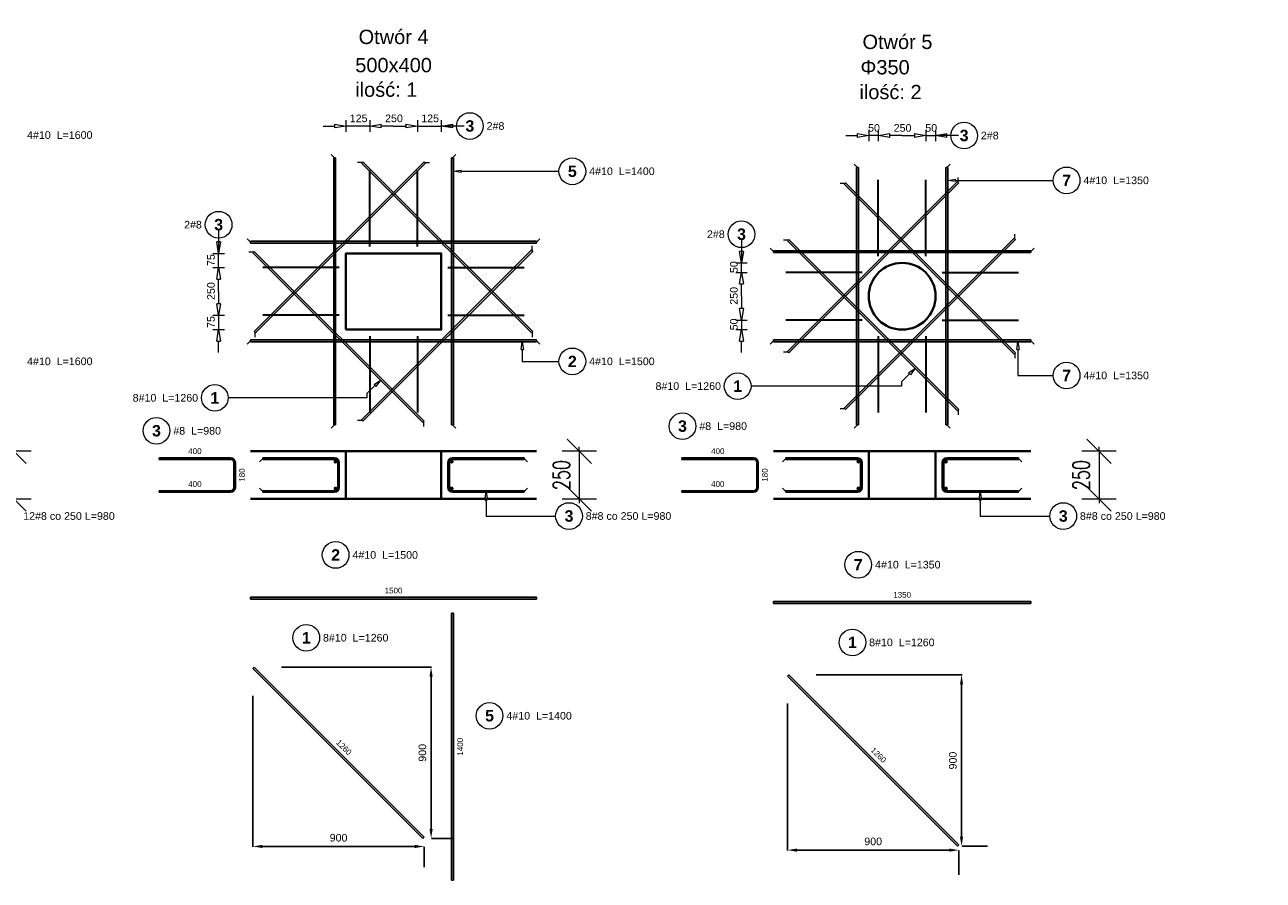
# Model space of a CAD drawing. Extents: x -1474 to 242612, y -5719 to 75879.
# Tile 7 of 9: x 122728 to 129223, y -785 to 3700. Entities that reach past the tile are written whole.
import ezdxf
from ezdxf.enums import TextEntityAlignment as Align

# ---------------------------------------------------------------- set-up
doc = ezdxf.new("R2010")
doc.units = 0
doc.header["$LTSCALE"] = 10
doc.header["$MEASUREMENT"] = 0
doc.layers.add('P-Wymiar', color=254, linetype='Continuous', lineweight=9)
doc.layers.add('RCAD_deskowanie', color=3, linetype='Continuous', lineweight=40)
for name, color, linetype in [('RCAD_kształt pręta', 7, 'Continuous'), ('RCAD_opis kształtu pręta', 7, 'Continuous'), ('RCAD_opis rozkładu', 7, 'Continuous'), ('RCAD_pręt wyrzucony', 130, 'Continuous'), ('RCAD_pręty punktowe', 7, 'Continuous'), ('RCAD_rozkład pręta', 7, 'Continuous'), ('RCAD_symbole graficzne', 7, 'Continuous')]:
    doc.layers.add(name, color=color, linetype=linetype)
doc.styles.add('ROMANS', font='romans.shx', dxfattribs={"width": 0.7})
doc.styles.add('style1', font='arial.ttf')
doc.styles.add('style3', font='arialbd.ttf')
doc.dimstyles.new('A50', dxfattribs={"dimscale": 50, "dimtxt": 1.75, "dimasz": 0.1, "dimexe": 0, "dimexo": 0, "dimgap": 1, "dimtad": 1, "dimdec": 4, "dimrnd": 0.1, "dimdsep": 46, "dimtxsty": 'ROMANS', "dimblk": '[[[[[[[[', "dimcen": 2, "dimdle": 2, "dimse1": 1, "dimse2": 1, "dimclrd": 256, "dimclrt": 1, "dimadec": 0, "dimazin": 0, "dimtfac": 1, "dimtdec": 4, "dimtix": 1, "dimtmove": 2, "dimatfit": 3, "dimldrblk": '[[[[[[[[', "dimfxl": 1, "dimtvp": 0.6, "dimtolj": 1, "dimlwd": -1, "dimarcsym": 0})
doc.dimstyles.new('RBCT DIM 20', dxfattribs={"dimtxt": 40, "dimasz": 50, "dimexe": 2.5, "dimexo": 150, "dimgap": 25, "dimtad": 1, "dimdec": 0, "dimzin": 1, "dimtxsty": 'style1', "dimcen": 50, "dimclrd": 8, "dimclre": 8, "dimclrt": 2, "dimadec": 0, "dimazin": 0, "dimtfac": 1, "dimtdec": 0, "dimtmove": 0, "dimatfit": 3, "dimfxl": 1, "dimarcsym": 0})

# ---------------------------------------------------------------- blocks, each defined once
blk = doc.blocks.new('*D383')
at = {"layer": 'Defpoints', "color": 0, "transparency": 16777216}
for p in [(123924.7, 331.7), (124822.7, -566.3), (124822.7, -608.4)]:
    blk.add_point(p, dxfattribs=at)
at = {"layer": 'P-Wymiar', "color": 8, "lineweight": -2, "transparency": 16777216}
for p, q in [((123924.7, 181.7), (123924.7, -610.9)), ((123974.7, -608.4), (124772.7, -608.4)), ((124822.7, -716.3), (124822.7, -610.9))]:
    blk.add_line(p, q, dxfattribs=at)
at = {"layer": 'P-Wymiar', "color": 8, "transparency": 16777216}
for points in [[(123974.7, -600), (123974.7, -616.7), (123924.7, -608.4)], [(124772.7, -600), (124772.7, -616.7), (124822.7, -608.4)]]:
    blk.add_solid(points, dxfattribs=at)
at = {"layer": 'P-Wymiar', "color": 2, "transparency": 16777216, "insert": (124373.7, -562.9), "char_height": 40, "attachment_point": 5, "style": 'style1'}
blk.add_mtext('900', dxfattribs=at)
blk = doc.blocks.new('*D384')
at = {"layer": 'Defpoints', "color": 0, "transparency": 16777216}
for p in [(123924.7, 331.7), (124822.7, -566.3), (124859, -566.3)]:
    blk.add_point(p, dxfattribs=at)
at = {"layer": 'P-Wymiar', "color": 8, "lineweight": -2, "transparency": 16777216}
for p, q in [((124074.7, 331.7), (124861.5, 331.7)), ((124859, 281.7), (124859, -516.3)), ((124972.7, -566.3), (124861.5, -566.3))]:
    blk.add_line(p, q, dxfattribs=at)
at = {"layer": 'P-Wymiar', "color": 8, "transparency": 16777216}
for points in [[(124850.6, 281.7), (124867.3, 281.7), (124859, 331.7)], [(124850.6, -516.3), (124867.3, -516.3), (124859, -566.3)]]:
    blk.add_solid(points, dxfattribs=at)
at = {"layer": 'P-Wymiar', "color": 2, "transparency": 16777216, "insert": (124813.5, -117.3), "char_height": 40, "attachment_point": 5, "rotation": 90, "style": 'style1'}
blk.add_mtext('900', dxfattribs=at)
blk = doc.blocks.new('*D385')
at = {"layer": 'Defpoints', "color": 0, "transparency": 16777216}
for p in [(126728.3, 290.9), (127626.3, -607.1), (127626.3, -627.7)]:
    blk.add_point(p, dxfattribs=at)
at = {"layer": 'P-Wymiar', "color": 8, "lineweight": -2, "transparency": 16777216}
for p, q in [((126728.3, 140.9), (126728.3, -630.2)), ((126778.3, -627.7), (127576.3, -627.7)), ((127626.3, -757.1), (127626.3, -630.2))]:
    blk.add_line(p, q, dxfattribs=at)
at = {"layer": 'P-Wymiar', "color": 8, "transparency": 16777216}
for points in [[(126778.3, -619.4), (126778.3, -636), (126728.3, -627.7)], [(127576.3, -619.4), (127576.3, -636), (127626.3, -627.7)]]:
    blk.add_solid(points, dxfattribs=at)
at = {"layer": 'P-Wymiar', "color": 2, "transparency": 16777216, "insert": (127177.3, -582.3), "char_height": 40, "attachment_point": 5, "style": 'style1'}
blk.add_mtext('900', dxfattribs=at)
blk = doc.blocks.new('*D386')
at = {"layer": 'Defpoints', "color": 0, "transparency": 16777216}
for p in [(126728.3, 290.9), (127626.3, -607.1), (127640.8, -607.1)]:
    blk.add_point(p, dxfattribs=at)
at = {"layer": 'P-Wymiar', "color": 8, "lineweight": -2, "transparency": 16777216}
for p, q in [((126878.3, 290.9), (127643.3, 290.9)), ((127640.8, 240.9), (127640.8, -557.1)), ((127776.3, -607.1), (127643.3, -607.1))]:
    blk.add_line(p, q, dxfattribs=at)
at = {"layer": 'P-Wymiar', "color": 8, "transparency": 16777216}
for points in [[(127632.5, 240.9), (127649.2, 240.9), (127640.8, 290.9)], [(127632.5, -557.1), (127649.2, -557.1), (127640.8, -607.1)]]:
    blk.add_solid(points, dxfattribs=at)
at = {"layer": 'P-Wymiar', "color": 2, "transparency": 16777216, "insert": (127595.4, -158.1), "char_height": 40, "attachment_point": 5, "rotation": 90, "style": 'style1'}
blk.add_mtext('900', dxfattribs=at)
blk = doc.blocks.new('[[[[[[[[')
at = {"layer": 'P-Wymiar'}
for p, q in [((0, 18), (0, -18)), ((-12.7, -12.7), (12.7, 12.7)), ((0, 0), (-4.6, 0))]:
    blk.add_line(p, q, dxfattribs=at)
blk = doc.blocks.new('*D389')
at = {"layer": 'Defpoints', "color": 0, "transparency": 16777216}
for p in [(123533.5, 1463.8), (122672.3, 1213.8), (123533.5, 1213.8)]:
    blk.add_point(p, dxfattribs=at)
at = {"layer": 'P-Wymiar', "transparency": 16777216}
for p, q in [((122672.3, 1468.8), (122672.3, 1473.8)), ((122672.3, 1463.8), (122672.3, 1213.8)), ((122672.3, 1208.8), (122672.3, 1203.8))]:
    blk.add_line(p, q, dxfattribs=at)
at = {"layer": 'P-Wymiar', "transparency": 16777216, "xscale": 5, "yscale": 5, "zscale": 5}
for p, rotation in [((122672.3, 1463.8), 270), ((122672.3, 1213.8), 90)]:
    blk.add_blockref('[[[[[[[[', p, dxfattribs=dict(at, rotation=rotation))
at = {"layer": 'P-Wymiar', "color": 1, "transparency": 16777216, "insert": (122578.5, 1338.8), "char_height": 87.5, "attachment_point": 5, "rotation": 90, "style": 'ROMANS'}
blk.add_mtext('\\A1;250', dxfattribs=at)
blk = doc.blocks.new('*D390')
at = {"layer": 'Defpoints', "color": 0, "transparency": 16777216}
for p in [(126497.2, 1463.8), (125636, 1213.8), (126497.2, 1213.8)]:
    blk.add_point(p, dxfattribs=at)
at = {"layer": 'P-Wymiar', "transparency": 16777216}
for p, q in [((125636, 1468.8), (125636, 1473.8)), ((125636, 1463.8), (125636, 1213.8)), ((125636, 1208.8), (125636, 1203.8))]:
    blk.add_line(p, q, dxfattribs=at)
at = {"layer": 'P-Wymiar', "transparency": 16777216, "xscale": 5, "yscale": 5, "zscale": 5}
for p, rotation in [((125636, 1463.8), 270), ((125636, 1213.8), 90)]:
    blk.add_blockref('[[[[[[[[', p, dxfattribs=dict(at, rotation=rotation))
at = {"layer": 'P-Wymiar', "color": 1, "transparency": 16777216, "insert": (125542.3, 1338.8), "char_height": 87.5, "attachment_point": 5, "rotation": 90, "style": 'ROMANS'}
blk.add_mtext('\\A1;250', dxfattribs=at)
blk = doc.blocks.new('*D391')
at = {"layer": 'Defpoints', "color": 0, "transparency": 16777216}
for p in [(129223, 1463.8), (128361.8, 1213.8), (129223, 1213.8)]:
    blk.add_point(p, dxfattribs=at)
at = {"layer": 'P-Wymiar', "transparency": 16777216}
for p, q in [((128361.8, 1468.8), (128361.8, 1473.8)), ((128361.8, 1463.8), (128361.8, 1213.8)), ((128361.8, 1208.8), (128361.8, 1203.8))]:
    blk.add_line(p, q, dxfattribs=at)
at = {"layer": 'P-Wymiar', "transparency": 16777216, "xscale": 5, "yscale": 5, "zscale": 5}
for p, rotation in [((128361.8, 1463.8), 270), ((128361.8, 1213.8), 90)]:
    blk.add_blockref('[[[[[[[[', p, dxfattribs=dict(at, rotation=rotation))
at = {"layer": 'P-Wymiar', "color": 1, "transparency": 16777216, "insert": (128268.1, 1338.8), "char_height": 87.5, "attachment_point": 5, "rotation": 90, "style": 'ROMANS'}
blk.add_mtext('\\A1;250', dxfattribs=at)

msp = doc.modelspace()

# ---------------------------------------------------------------- hatches: boundary and pattern name
at = {"layer": 'RCAD_kształt pręta'}
for points in [[(124348.22134, 3001.33345), (124358.22134, 3001.33345), (124358.22134, 1601.33345), (124348.22134, 1601.33345)], [(124976.22134, 1601.33345), (124966.22134, 1601.33345), (124966.22134, 3001.33345), (124976.22134, 3001.33345)], [(123938.81513, 2083.78511), (123931.74407, 2090.85618), (124822.69861, 2981.81072), (124829.76968, 2974.73965)], [(124494.673, 2974.73965), (124501.74407, 2981.81072), (125392.69861, 2090.85618), (125385.62754, 2083.78511)], [(127090.30742, 2951.33345), (127100.30742, 2951.33345), (127100.30742, 1601.33345), (127090.30742, 1601.33345)], [(127568.30742, 1601.33345), (127558.30742, 1601.33345), (127558.30742, 2951.33345), (127568.30742, 2951.33345)], [(127619.2212, 2877.37421), (127626.29227, 2870.30315), (126735.33772, 1979.3486), (126728.26666, 1986.41967)], [(127025.2515, 2863.23208), (127032.32257, 2870.30315), (127923.27712, 1979.3486), (127916.20605, 1972.27753)], [(125412.22134, 2565.33345), (125412.22134, 2555.33345), (123912.22134, 2555.33345), (123912.22134, 2565.33345)], [(126728.26666, 2566.24723), (126735.33772, 2573.3183), (127626.29227, 1682.36375), (127619.2212, 1675.29269)], [(127916.20605, 2580.38937), (127923.27712, 2573.3183), (127032.32257, 1682.36375), (127025.2515, 1689.43482)], [(123924.673, 2504.73965), (123931.74407, 2511.81072), (124822.69861, 1620.85618), (124815.62754, 1613.78511)], [(125385.62754, 2518.88179), (125392.69861, 2511.81072), (124501.74407, 1620.85618), (124494.673, 1627.92725)], [(128004.30742, 2515.33345), (128004.30742, 2505.33345), (126654.30742, 2505.33345), (126654.30742, 2515.33345)], [(123912.22134, 2037.33345), (123912.22134, 2047.33345), (125412.22134, 2047.33345), (125412.22134, 2037.33345)], [(126654.30742, 2037.33345), (126654.30742, 2047.33345), (128004.30742, 2047.33345), (128004.30742, 2037.33345)], [(123977.22134, 1420.83345), (123977.22134, 1428.83345), (124353.22134, 1428.83345), (124353.22134, 1420.83345)], [(124369.22134, 1404.83345), (124377.22134, 1404.83345), (124377.22134, 1272.83345), (124369.22134, 1272.83345)], [(124955.22134, 1272.83345), (124947.22134, 1272.83345), (124947.22134, 1404.83345), (124955.22134, 1404.83345)], [(124971.22134, 1420.83345), (124971.22134, 1428.83345), (125347.22134, 1428.83345), (125347.22134, 1420.83345)], [(126719.30742, 1420.83345), (126719.30742, 1428.83345), (127095.30742, 1428.83345), (127095.30742, 1420.83345)], [(127111.30742, 1404.83345), (127119.30742, 1404.83345), (127119.30742, 1272.83345), (127111.30742, 1272.83345)], [(127547.30742, 1272.83345), (127539.30742, 1272.83345), (127539.30742, 1404.83345), (127547.30742, 1404.83345)], [(127563.30742, 1420.83345), (127563.30742, 1428.83345), (127939.30742, 1428.83345), (127939.30742, 1420.83345)], [(124353.22134, 1256.83345), (124353.22134, 1248.83345), (123977.22134, 1248.83345), (123977.22134, 1256.83345)], [(125347.22134, 1256.83345), (125347.22134, 1248.83345), (124971.22134, 1248.83345), (124971.22134, 1256.83345)], [(127095.30742, 1256.83345), (127095.30742, 1248.83345), (126719.30742, 1248.83345), (126719.30742, 1256.83345)], [(127939.30742, 1256.83345), (127939.30742, 1248.83345), (127563.30742, 1248.83345), (127563.30742, 1256.83345)]]:
    msp.add_hatch(color=4, dxfattribs=at).paths.add_polyline_path(points, flags=0)
h = msp.add_hatch(color=4, dxfattribs=at)
edge = h.paths.add_edge_path(flags=0)
edge.add_line((124377.22134, 1404.83345), (124369.22134, 1404.83345))
edge.add_arc((124353.22134, 1404.83345), 16, 0, 90)
edge.add_line((124353.22134, 1420.83345), (124353.22134, 1428.83345))
edge.add_arc((124353.22134, 1404.83345), 24, 360, 450, ccw=False)
h = msp.add_hatch(color=4, dxfattribs=at)
edge = h.paths.add_edge_path(flags=0)
edge.add_line((124971.22134, 1428.83345), (124971.22134, 1420.83345))
edge.add_arc((124971.22134, 1404.83345), 16, 90, 180)
edge.add_line((124955.22134, 1404.83345), (124947.22134, 1404.83345))
edge.add_arc((124971.22134, 1404.83345), 24, 450, 540, ccw=False)
h = msp.add_hatch(color=4, dxfattribs=at)
edge = h.paths.add_edge_path(flags=0)
edge.add_line((127119.30742, 1404.83345), (127111.30742, 1404.83345))
edge.add_arc((127095.30742, 1404.83345), 16, 0, 90)
edge.add_line((127095.30742, 1420.83345), (127095.30742, 1428.83345))
edge.add_arc((127095.30742, 1404.83345), 24, 360, 450, ccw=False)
h = msp.add_hatch(color=4, dxfattribs=at)
edge = h.paths.add_edge_path(flags=0)
edge.add_line((127563.30742, 1428.83345), (127563.30742, 1420.83345))
edge.add_arc((127563.30742, 1404.83345), 16, 90, 180)
edge.add_line((127547.30742, 1404.83345), (127539.30742, 1404.83345))
edge.add_arc((127563.30742, 1404.83345), 24, 450, 540, ccw=False)
h = msp.add_hatch(color=4, dxfattribs=at)
edge = h.paths.add_edge_path(flags=0)
edge.add_line((124353.22134, 1248.83345), (124353.22134, 1256.83345))
edge.add_arc((124353.22134, 1272.83345), 16, -90, 0)
edge.add_line((124369.22134, 1272.83345), (124377.22134, 1272.83345))
edge.add_arc((124353.22134, 1272.83345), 24, 270, 360, ccw=False)
h = msp.add_hatch(color=4, dxfattribs=at)
edge = h.paths.add_edge_path(flags=0)
edge.add_line((124947.22134, 1272.83345), (124955.22134, 1272.83345))
edge.add_arc((124971.22134, 1272.83345), 16, 180, 270)
edge.add_line((124971.22134, 1256.83345), (124971.22134, 1248.83345))
edge.add_arc((124971.22134, 1272.83345), 24, 540, 630, ccw=False)
h = msp.add_hatch(color=4, dxfattribs=at)
edge = h.paths.add_edge_path(flags=0)
edge.add_line((127095.30742, 1248.83345), (127095.30742, 1256.83345))
edge.add_arc((127095.30742, 1272.83345), 16, -90, 0)
edge.add_line((127111.30742, 1272.83345), (127119.30742, 1272.83345))
edge.add_arc((127095.30742, 1272.83345), 24, 270, 360, ccw=False)
h = msp.add_hatch(color=4, dxfattribs=at)
edge = h.paths.add_edge_path(flags=0)
edge.add_line((127539.30742, 1272.83345), (127547.30742, 1272.83345))
edge.add_arc((127563.30742, 1272.83345), 16, 180, 270)
edge.add_line((127563.30742, 1256.83345), (127563.30742, 1248.83345))
edge.add_arc((127563.30742, 1272.83345), 24, 540, 630, ccw=False)
at = {"layer": 'RCAD_pręt wyrzucony'}
for points in [[(123432.31655, 1420.83345), (123432.31655, 1428.83345), (123808.31655, 1428.83345), (123808.31655, 1420.83345)], [(123824.31655, 1404.83345), (123832.31655, 1404.83345), (123832.31655, 1272.83345), (123824.31655, 1272.83345)], [(126174.63604, 1420.83345), (126174.63604, 1428.83345), (126550.63604, 1428.83345), (126550.63604, 1420.83345)], [(126566.63604, 1404.83345), (126574.63604, 1404.83345), (126574.63604, 1272.83345), (126566.63604, 1272.83345)], [(123808.31655, 1256.83345), (123808.31655, 1248.83345), (123432.31655, 1248.83345), (123432.31655, 1256.83345)], [(126550.63604, 1256.83345), (126550.63604, 1248.83345), (126174.63604, 1248.83345), (126174.63604, 1256.83345)], [(123912.22134, 688.03755), (123912.22134, 698.03755), (125412.22134, 698.03755), (125412.22134, 688.03755)], [(126654.30742, 665.68821), (126654.30742, 675.68821), (128004.30742, 675.68821), (128004.30742, 665.68821)], [(124976.22134, -785.43738), (124966.22134, -785.43738), (124966.22134, 614.56262), (124976.22134, 614.56262)], [(123924.673, 324.64849), (123931.74407, 331.71955), (124822.69861, -559.23499), (124815.62754, -566.30606)], [(126728.26666, 283.84989), (126735.33772, 290.92096), (127626.29227, -600.03358), (127619.2212, -607.10465)]]:
    msp.add_hatch(color=4, dxfattribs=at).paths.add_polyline_path(points, flags=0)
h = msp.add_hatch(color=4, dxfattribs=at)
edge = h.paths.add_edge_path(flags=0)
edge.add_line((123832.31655, 1404.83345), (123824.31655, 1404.83345))
edge.add_arc((123808.31655, 1404.83345), 16, 0, 90)
edge.add_line((123808.31655, 1420.83345), (123808.31655, 1428.83345))
edge.add_arc((123808.31655, 1404.83345), 24, 360, 450, ccw=False)
h = msp.add_hatch(color=4, dxfattribs=at)
edge = h.paths.add_edge_path(flags=0)
edge.add_line((126574.63604, 1404.83345), (126566.63604, 1404.83345))
edge.add_arc((126550.63604, 1404.83345), 16, 0, 90)
edge.add_line((126550.63604, 1420.83345), (126550.63604, 1428.83345))
edge.add_arc((126550.63604, 1404.83345), 24, 360, 450, ccw=False)
h = msp.add_hatch(color=4, dxfattribs=at)
edge = h.paths.add_edge_path(flags=0)
edge.add_line((123808.31655, 1248.83345), (123808.31655, 1256.83345))
edge.add_arc((123808.31655, 1272.83345), 16, -90, 0)
edge.add_line((123824.31655, 1272.83345), (123832.31655, 1272.83345))
edge.add_arc((123808.31655, 1272.83345), 24, 270, 360, ccw=False)
h = msp.add_hatch(color=4, dxfattribs=at)
edge = h.paths.add_edge_path(flags=0)
edge.add_line((126550.63604, 1248.83345), (126550.63604, 1256.83345))
edge.add_arc((126550.63604, 1272.83345), 16, -90, 0)
edge.add_line((126566.63604, 1272.83345), (126574.63604, 1272.83345))
edge.add_arc((126550.63604, 1272.83345), 24, 270, 360, ccw=False)
at = {"layer": 'RCAD_pręty punktowe'}
h = msp.add_hatch(color=1, dxfattribs=at)
edge = h.paths.add_edge_path(flags=0)
edge.add_arc((124357.46398, 1409.07609), 10, 0, 360)
h = msp.add_hatch(color=1, dxfattribs=at)
edge = h.paths.add_edge_path(flags=0)
edge.add_arc((124966.9787, 1409.07609), 10, 0, 360)
h = msp.add_hatch(color=1, dxfattribs=at)
edge = h.paths.add_edge_path(flags=0)
edge.add_arc((127099.55006, 1409.07609), 10, 0, 360)
h = msp.add_hatch(color=1, dxfattribs=at)
edge = h.paths.add_edge_path(flags=0)
edge.add_arc((127559.06478, 1409.07609), 10, 0, 360)
h = msp.add_hatch(color=1, dxfattribs=at)
edge = h.paths.add_edge_path(flags=0)
edge.add_arc((124357.46398, 1268.59081), 10, 0, 360)
h = msp.add_hatch(color=1, dxfattribs=at)
edge = h.paths.add_edge_path(flags=0)
edge.add_arc((124966.9787, 1268.59081), 10, 0, 360)
h = msp.add_hatch(color=1, dxfattribs=at)
edge = h.paths.add_edge_path(flags=0)
edge.add_arc((127099.55006, 1268.59081), 10, 0, 360)
h = msp.add_hatch(color=1, dxfattribs=at)
edge = h.paths.add_edge_path(flags=0)
edge.add_arc((127559.06478, 1268.59081), 10, 0, 360)

# ---------------------------------------------------------------- linework, layer by layer
at = {"layer": 'RCAD_deskowanie'}
for points in [[(124412.22134, 2101.33345), (124912.22134, 2101.33345), (124912.22134, 2501.33345), (124412.22134, 2501.33345), (124412.22134, 2101.33345)], [(123912.22134, 1463.83345), (124412.22134, 1463.83345), (124412.22134, 1213.83345), (123912.22134, 1213.83345)], [(124412.22134, 1463.83345), (124912.22134, 1463.83345)], [(125412.22134, 1463.83345), (124912.22134, 1463.83345), (124912.22134, 1213.83345), (125412.22134, 1213.83345)], [(126654.30742, 1463.83345), (127154.30742, 1463.83345), (127154.30742, 1213.83345), (126654.30742, 1213.83345)], [(127154.30742, 1463.83345), (127504.30742, 1463.83345)], [(128004.30742, 1463.83345), (127504.30742, 1463.83345), (127504.30742, 1213.83345), (128004.30742, 1213.83345)], [(124412.22134, 1213.83345), (124912.22134, 1213.83345)], [(127154.30742, 1213.83345), (127504.30742, 1213.83345)]]:
    msp.add_lwpolyline(points, dxfattribs=at)
at = {"layer": 'RCAD_deskowanie', "linetype": 'Continuous'}
msp.add_circle((127329.30742, 2276.33345), 175, dxfattribs=at)
at = {"layer": 'RCAD_kształt pręta', "color": 2, "lineweight": 5}
for p, q in [((124353.22134, 3001.33345), (124335.72134, 3018.83345)), ((124971.22134, 3001.33345), (124988.72134, 3018.83345)), ((124498.20853, 2978.27519), (124473.45979, 2978.27519)), ((124826.23414, 2978.27519), (124850.98288, 2978.27519)), ((127095.30742, 2951.33345), (127077.80742, 2968.83345)), ((127563.30742, 2951.33345), (127580.80742, 2968.83345)), ((127028.78704, 2866.76761), (127004.0383, 2866.76761)), ((127622.75673, 2873.83868), (127622.75673, 2898.58742)), ((127919.74158, 2576.85383), (127919.74158, 2601.60257)), ((123912.22134, 2560.33345), (123894.72134, 2577.83345)), ((125389.16308, 2515.34626), (125389.16308, 2540.09499)), ((125412.22134, 2560.33345), (125429.72134, 2577.83345)), ((126731.80219, 2569.78276), (126707.05345, 2569.78276)), ((123928.20853, 2508.27519), (123903.45979, 2508.27519)), ((126654.30742, 2510.33345), (126636.80742, 2527.83345)), ((128004.30742, 2510.33345), (128021.80742, 2527.83345)), ((123935.2796, 2087.32064), (123935.2796, 2062.57191)), ((125389.16308, 2087.32064), (125389.16308, 2062.57191)), ((123912.22134, 2042.33345), (123894.72134, 2024.83345)), ((125412.22134, 2042.33345), (125429.72134, 2024.83345)), ((126654.30742, 2042.33345), (126636.80742, 2024.83345)), ((128004.30742, 2042.33345), (128021.80742, 2024.83345)), ((126731.80219, 1982.88414), (126707.05345, 1982.88414)), ((127919.74158, 1975.81307), (127919.74158, 1951.06433)), ((124498.20853, 1624.39171), (124473.45979, 1624.39171)), ((127028.78704, 1685.89929), (127004.0383, 1685.89929)), ((127622.75673, 1678.82822), (127622.75673, 1654.07948)), ((124353.22134, 1601.33345), (124335.72134, 1583.83345)), ((124819.16308, 1617.32064), (124819.16308, 1592.57191)), ((124971.22134, 1601.33345), (124988.72134, 1583.83345)), ((127095.30742, 1601.33345), (127077.80742, 1583.83345)), ((127563.30742, 1601.33345), (127580.80742, 1583.83345)), ((123977.22134, 1424.83345), (123959.72134, 1407.33345)), ((125347.22134, 1424.83345), (125364.72134, 1407.33345)), ((126719.30742, 1424.83345), (126701.80742, 1407.33345)), ((127939.30742, 1424.83345), (127956.80742, 1407.33345)), ((123977.22134, 1252.83345), (123959.72134, 1270.33345)), ((125347.22134, 1252.83345), (125364.72134, 1270.33345)), ((126719.30742, 1252.83345), (126701.80742, 1270.33345)), ((127939.30742, 1252.83345), (127956.80742, 1270.33345))]:
    msp.add_line(p, q, dxfattribs=at)
at = {"layer": 'RCAD_kształt pręta', "color": 4}
for p, q in [((124348.22134, 3001.33345), (124348.22134, 1601.33345)), ((124358.22134, 3001.33345), (124348.22134, 3001.33345)), ((124358.22134, 3001.33345), (124358.22134, 1601.33345)), ((124966.22134, 1601.33345), (124966.22134, 3001.33345)), ((124966.22134, 3001.33345), (124976.22134, 3001.33345)), ((124976.22134, 1601.33345), (124976.22134, 3001.33345)), ((123931.74407, 2090.85618), (124822.69861, 2981.81072)), ((123938.81513, 2083.78511), (124829.76968, 2974.73965)), ((124501.74407, 2981.81072), (124494.673, 2974.73965)), ((124494.673, 2974.73965), (125385.62754, 2083.78511)), ((124501.74407, 2981.81072), (125392.69861, 2090.85618)), ((124822.69861, 2981.81072), (124829.76968, 2974.73965)), ((127090.30742, 2951.33345), (127090.30742, 1601.33345)), ((127100.30742, 2951.33345), (127090.30742, 2951.33345)), ((127100.30742, 2951.33345), (127100.30742, 1601.33345)), ((127558.30742, 1601.33345), (127558.30742, 2951.33345)), ((127558.30742, 2951.33345), (127568.30742, 2951.33345)), ((127568.30742, 1601.33345), (127568.30742, 2951.33345)), ((127619.2212, 2877.37421), (126728.26666, 1986.41967)), ((127626.29227, 2870.30315), (126735.33772, 1979.3486)), ((127032.32257, 2870.30315), (127025.2515, 2863.23208)), ((127025.2515, 2863.23208), (127916.20605, 1972.27753)), ((127032.32257, 2870.30315), (127923.27712, 1979.3486)), ((127626.29227, 2870.30315), (127619.2212, 2877.37421)), ((125412.22134, 2565.33345), (123912.22134, 2565.33345)), ((123912.22134, 2555.33345), (123912.22134, 2565.33345)), ((125412.22134, 2555.33345), (123912.22134, 2555.33345)), ((125412.22134, 2555.33345), (125412.22134, 2565.33345)), ((126735.33772, 2573.3183), (126728.26666, 2566.24723)), ((126728.26666, 2566.24723), (127619.2212, 1675.29269)), ((126735.33772, 2573.3183), (127626.29227, 1682.36375)), ((127916.20605, 2580.38937), (127025.2515, 1689.43482)), ((127923.27712, 2573.3183), (127032.32257, 1682.36375)), ((127923.27712, 2573.3183), (127916.20605, 2580.38937)), ((123931.74407, 2511.81072), (123924.673, 2504.73965)), ((123924.673, 2504.73965), (124815.62754, 1613.78511)), ((123931.74407, 2511.81072), (124822.69861, 1620.85618)), ((125385.62754, 2518.88179), (124494.673, 1627.92725)), ((125392.69861, 2511.81072), (124501.74407, 1620.85618)), ((125392.69861, 2511.81072), (125385.62754, 2518.88179)), ((128004.30742, 2515.33345), (126654.30742, 2515.33345)), ((126654.30742, 2505.33345), (126654.30742, 2515.33345)), ((128004.30742, 2505.33345), (126654.30742, 2505.33345)), ((128004.30742, 2505.33345), (128004.30742, 2515.33345)), ((123931.74407, 2090.85618), (123938.81513, 2083.78511)), ((125392.69861, 2090.85618), (125385.62754, 2083.78511)), ((123912.22134, 2047.33345), (125412.22134, 2047.33345)), ((123912.22134, 2047.33345), (123912.22134, 2037.33345)), ((123912.22134, 2037.33345), (125412.22134, 2037.33345)), ((125412.22134, 2047.33345), (125412.22134, 2037.33345)), ((126654.30742, 2047.33345), (128004.30742, 2047.33345)), ((126654.30742, 2047.33345), (126654.30742, 2037.33345)), ((126654.30742, 2037.33345), (128004.30742, 2037.33345)), ((128004.30742, 2047.33345), (128004.30742, 2037.33345)), ((126735.33772, 1979.3486), (126728.26666, 1986.41967)), ((127923.27712, 1979.3486), (127916.20605, 1972.27753)), ((127032.32257, 1682.36375), (127025.2515, 1689.43482)), ((124501.74407, 1620.85618), (124494.673, 1627.92725)), ((127626.29227, 1682.36375), (127619.2212, 1675.29269)), ((124358.22134, 1601.33345), (124348.22134, 1601.33345)), ((124822.69861, 1620.85618), (124815.62754, 1613.78511)), ((124966.22134, 1601.33345), (124976.22134, 1601.33345)), ((127100.30742, 1601.33345), (127090.30742, 1601.33345)), ((127558.30742, 1601.33345), (127568.30742, 1601.33345)), ((123977.22134, 1428.83345), (124353.22134, 1428.83345)), ((123977.22134, 1428.83345), (123977.22134, 1420.83345)), ((123977.22134, 1420.83345), (124353.22134, 1420.83345)), ((124369.22134, 1404.83345), (124369.22134, 1272.83345)), ((124377.22134, 1404.83345), (124377.22134, 1272.83345)), ((124947.22134, 1272.83345), (124947.22134, 1404.83345)), ((124955.22134, 1272.83345), (124955.22134, 1404.83345)), ((124971.22134, 1428.83345), (125347.22134, 1428.83345)), ((124971.22134, 1420.83345), (125347.22134, 1420.83345)), ((125347.22134, 1428.83345), (125347.22134, 1420.83345)), ((126719.30742, 1428.83345), (127095.30742, 1428.83345)), ((126719.30742, 1428.83345), (126719.30742, 1420.83345)), ((126719.30742, 1420.83345), (127095.30742, 1420.83345)), ((127111.30742, 1404.83345), (127111.30742, 1272.83345)), ((127119.30742, 1404.83345), (127119.30742, 1272.83345)), ((127539.30742, 1272.83345), (127539.30742, 1404.83345)), ((127547.30742, 1272.83345), (127547.30742, 1404.83345)), ((127563.30742, 1428.83345), (127939.30742, 1428.83345)), ((127563.30742, 1420.83345), (127939.30742, 1420.83345)), ((127939.30742, 1428.83345), (127939.30742, 1420.83345)), ((124353.22134, 1256.83345), (123977.22134, 1256.83345)), ((123977.22134, 1248.83345), (123977.22134, 1256.83345)), ((124353.22134, 1248.83345), (123977.22134, 1248.83345)), ((125347.22134, 1256.83345), (124971.22134, 1256.83345)), ((125347.22134, 1248.83345), (124971.22134, 1248.83345)), ((125347.22134, 1248.83345), (125347.22134, 1256.83345)), ((127095.30742, 1256.83345), (126719.30742, 1256.83345)), ((126719.30742, 1248.83345), (126719.30742, 1256.83345)), ((127095.30742, 1248.83345), (126719.30742, 1248.83345)), ((127939.30742, 1256.83345), (127563.30742, 1256.83345)), ((127939.30742, 1248.83345), (127563.30742, 1248.83345)), ((127939.30742, 1248.83345), (127939.30742, 1256.83345))]:
    msp.add_line(p, q, dxfattribs=at)
for centre, radius, start, end in [((124353.22134, 1404.83345), 24, 360, 90), ((124353.22134, 1404.83345), 16, 360, 90), ((124971.22134, 1404.83345), 24, 90, 180), ((124971.22134, 1404.83345), 16, 90, 180), ((127095.30742, 1404.83345), 24, 360, 90), ((127095.30742, 1404.83345), 16, 360, 90), ((127563.30742, 1404.83345), 24, 90, 180), ((127563.30742, 1404.83345), 16, 90, 180), ((124353.22134, 1272.83345), 16, 270, 0), ((124353.22134, 1272.83345), 24, 270, 0), ((124971.22134, 1272.83345), 24, 180, 270), ((124971.22134, 1272.83345), 16, 180, 270), ((127095.30742, 1272.83345), 16, 270, 0), ((127095.30742, 1272.83345), 24, 270, 0), ((127563.30742, 1272.83345), 24, 180, 270), ((127563.30742, 1272.83345), 16, 180, 270)]:
    msp.add_arc(centre, radius, start, end, dxfattribs=at)
at = {"layer": 'RCAD_opis kształtu pręta', "color": 8, "lineweight": 0}
for p, q in [((124976.22134, 2931.33345), (125016.22134, 2938.00012)), ((125016.22134, 2924.66678), (124976.22134, 2931.33345)), ((125016.22134, 2924.66678), (125016.22134, 2938.00012)), ((125016.22134, 2931.33345), (125016.22134, 2931.33345)), ((125016.22134, 2931.33345), (125529.72134, 2931.33345)), ((127568.30742, 2883.83345), (127608.30742, 2890.50012)), ((127608.30742, 2877.16678), (127568.30742, 2883.83345)), ((127608.30742, 2877.16678), (127608.30742, 2890.50012)), ((127608.30742, 2883.83345), (127608.30742, 2883.83345)), ((127608.30742, 2883.83345), (128121.80742, 2883.83345)), ((125330.55467, 1997.33345), (125337.22134, 2037.33345)), ((125337.22134, 2037.33345), (125343.888, 1997.33345)), ((127930.14075, 1997.33345), (127936.80742, 2037.33345)), ((127936.80742, 2037.33345), (127943.47409, 1997.33345)), ((125330.55467, 1997.33345), (125343.888, 1997.33345)), ((125337.22134, 1997.33345), (125337.22134, 1997.33345)), ((125337.22134, 1997.33345), (125337.22134, 1934.83345)), ((127930.14075, 1997.33345), (127943.47409, 1997.33345)), ((127936.80742, 1997.33345), (127936.80742, 1997.33345)), ((127936.80742, 1997.33345), (127936.80742, 1861.06433)), ((125337.22134, 1934.83345), (125529.72134, 1934.83345)), ((127363.48425, 1874.4611), (127396.48256, 1898.03132)), ((127396.48256, 1898.03132), (127372.91234, 1865.033)), ((124559.89059, 1812.95352), (124592.88891, 1836.52375)), ((124592.88891, 1836.52375), (124569.31868, 1803.52543)), ((127361.12722, 1862.67598), (127325.77189, 1827.32064)), ((127325.77189, 1827.32064), (127325.77189, 1805.10239)), ((127361.12722, 1862.67598), (127368.19829, 1869.74705)), ((127363.48425, 1874.4611), (127372.91234, 1865.033)), ((127936.80742, 1861.06433), (128121.80742, 1861.06433)), ((124557.53357, 1801.16841), (124522.17823, 1765.81307)), ((124522.17823, 1765.81307), (124522.17823, 1743.59481)), ((124557.53357, 1801.16841), (124564.60464, 1808.23947)), ((124559.89059, 1812.95352), (124569.31868, 1803.52543)), ((127325.77189, 1805.10239), (126536.80742, 1805.10239)), ((124522.17823, 1743.59481), (123794.72134, 1743.59481)), ((125140.55467, 1208.83345), (125147.22134, 1248.83345)), ((125147.22134, 1248.83345), (125153.888, 1208.83345)), ((127732.64075, 1208.83345), (127739.30742, 1248.83345)), ((127739.30742, 1248.83345), (127745.97409, 1208.83345)), ((125140.55467, 1208.83345), (125153.888, 1208.83345)), ((125147.22134, 1200.83345), (125147.22134, 1208.83345)), ((125147.22134, 1200.83345), (125147.22134, 1123.83345)), ((127732.64075, 1208.83345), (127745.97409, 1208.83345)), ((127739.30742, 1200.83345), (127739.30742, 1208.83345)), ((127739.30742, 1200.83345), (127739.30742, 1123.83345)), ((125147.22134, 1123.83345), (125512.22134, 1123.83345)), ((127739.30742, 1123.83345), (128104.30742, 1123.83345))]:
    msp.add_line(p, q, dxfattribs=at)
for centre in [(125599.72134, 2931.33345), (128191.80742, 2883.83345), (125599.72134, 1934.83345), (128191.80742, 1861.06433), (126466.80742, 1805.10239), (123724.72134, 1743.59481), (125582.22134, 1123.83345), (128174.30742, 1123.83345)]:
    msp.add_circle(centre, 70, dxfattribs=at)
at = {"layer": 'RCAD_opis rozkładu', "color": 8, "lineweight": 0}
for p, q in [((124412.22134, 3198.83345), (124412.22134, 3138.83345)), ((124537.22134, 3198.83345), (124537.22134, 3138.83345)), ((124787.22134, 3198.83345), (124787.22134, 3138.83345)), ((124912.22134, 3198.83345), (124912.22134, 3138.83345)), ((124292.22134, 3168.83345), (124352.22134, 3168.83345)), ((124352.22134, 3178.83345), (124412.22134, 3168.83345)), ((124352.22134, 3178.83345), (124352.22134, 3158.83345)), ((124412.22134, 3168.83345), (124352.22134, 3158.83345)), ((124537.22134, 3168.83345), (124412.22134, 3168.83345)), ((124537.22134, 3168.83345), (124597.22134, 3178.83345)), ((124597.22134, 3158.83345), (124537.22134, 3168.83345)), ((124597.22134, 3158.83345), (124597.22134, 3178.83345)), ((124662.22134, 3168.83345), (124597.22134, 3168.83345)), ((124662.22134, 3168.83345), (124727.22134, 3168.83345)), ((124727.22134, 3178.83345), (124787.22134, 3168.83345)), ((124727.22134, 3178.83345), (124727.22134, 3158.83345)), ((124787.22134, 3168.83345), (124727.22134, 3158.83345)), ((124787.22134, 3168.83345), (124912.22134, 3168.83345)), ((124912.22134, 3168.83345), (124972.22134, 3178.83345)), ((124992.22134, 3168.83345), (124912.22134, 3168.83345)), ((124972.22134, 3158.83345), (124912.22134, 3168.83345)), ((124972.22134, 3158.83345), (124972.22134, 3178.83345)), ((125032.22134, 3168.83345), (124972.22134, 3168.83345)), ((127034.30742, 3118.83345), (127094.30742, 3118.83345)), ((127094.30742, 3128.83345), (127154.30742, 3118.83345)), ((127094.30742, 3128.83345), (127094.30742, 3108.83345)), ((127154.30742, 3118.83345), (127094.30742, 3108.83345)), ((127154.30742, 3148.83345), (127154.30742, 3088.83345)), ((127204.30742, 3118.83345), (127154.30742, 3118.83345)), ((127204.30742, 3148.83345), (127204.30742, 3088.83345)), ((127204.30742, 3118.83345), (127264.30742, 3128.83345)), ((127264.30742, 3108.83345), (127204.30742, 3118.83345)), ((127264.30742, 3108.83345), (127264.30742, 3128.83345)), ((127329.30742, 3118.83345), (127264.30742, 3118.83345)), ((127329.30742, 3118.83345), (127394.30742, 3118.83345)), ((127394.30742, 3128.83345), (127454.30742, 3118.83345)), ((127394.30742, 3128.83345), (127394.30742, 3108.83345)), ((127454.30742, 3118.83345), (127394.30742, 3108.83345)), ((127454.30742, 3148.83345), (127454.30742, 3088.83345)), ((127454.30742, 3118.83345), (127504.30742, 3118.83345)), ((127504.30742, 3148.83345), (127504.30742, 3088.83345)), ((127504.30742, 3118.83345), (127564.30742, 3128.83345)), ((127584.30742, 3118.83345), (127504.30742, 3118.83345)), ((127564.30742, 3108.83345), (127504.30742, 3118.83345)), ((127564.30742, 3108.83345), (127564.30742, 3128.83345)), ((127624.30742, 3118.83345), (127564.30742, 3118.83345)), ((123744.72134, 2621.33345), (123744.72134, 2561.33345)), ((123744.72134, 2501.33345), (123734.72134, 2561.33345)), ((123754.72134, 2561.33345), (123734.72134, 2561.33345)), ((123744.72134, 2581.33345), (123744.72134, 2501.33345)), ((123754.72134, 2561.33345), (123744.72134, 2501.33345)), ((126486.80742, 2571.33345), (126486.80742, 2511.33345)), ((123714.72134, 2501.33345), (123774.72134, 2501.33345)), ((123744.72134, 2426.33345), (123744.72134, 2501.33345)), ((126486.80742, 2451.33345), (126476.80742, 2511.33345)), ((126496.80742, 2511.33345), (126476.80742, 2511.33345)), ((126486.80742, 2531.33345), (126486.80742, 2451.33345)), ((126496.80742, 2511.33345), (126486.80742, 2451.33345)), ((123714.72134, 2426.33345), (123774.72134, 2426.33345)), ((123734.72134, 2366.33345), (123744.72134, 2426.33345)), ((123744.72134, 2426.33345), (123754.72134, 2366.33345)), ((126456.80742, 2451.33345), (126516.80742, 2451.33345)), ((126486.80742, 2401.33345), (126486.80742, 2451.33345)), ((123734.72134, 2366.33345), (123754.72134, 2366.33345)), ((123744.72134, 2301.33345), (123744.72134, 2366.33345)), ((126456.80742, 2401.33345), (126516.80742, 2401.33345)), ((126476.80742, 2341.33345), (126486.80742, 2401.33345)), ((126476.80742, 2341.33345), (126496.80742, 2341.33345)), ((126486.80742, 2401.33345), (126496.80742, 2341.33345)), ((126486.80742, 2276.33345), (126486.80742, 2341.33345)), ((123744.72134, 2301.33345), (123744.72134, 2236.33345)), ((126486.80742, 2276.33345), (126486.80742, 2211.33345)), ((123744.72134, 2176.33345), (123734.72134, 2236.33345)), ((123754.72134, 2236.33345), (123734.72134, 2236.33345)), ((123754.72134, 2236.33345), (123744.72134, 2176.33345)), ((126486.80742, 2151.33345), (126476.80742, 2211.33345)), ((126496.80742, 2211.33345), (126476.80742, 2211.33345)), ((126496.80742, 2211.33345), (126486.80742, 2151.33345)), ((123714.72134, 2176.33345), (123774.72134, 2176.33345)), ((123744.72134, 2176.33345), (123744.72134, 2101.33345)), ((126456.80742, 2151.33345), (126516.80742, 2151.33345)), ((126486.80742, 2151.33345), (126486.80742, 2101.33345)), ((123714.72134, 2101.33345), (123774.72134, 2101.33345)), ((123734.72134, 2041.33345), (123744.72134, 2101.33345)), ((123744.72134, 2101.33345), (123754.72134, 2041.33345)), ((126456.80742, 2101.33345), (126516.80742, 2101.33345)), ((126476.80742, 2041.33345), (126486.80742, 2101.33345)), ((126486.80742, 2101.33345), (126496.80742, 2041.33345)), ((123734.72134, 2041.33345), (123754.72134, 2041.33345)), ((123744.72134, 1981.33345), (123744.72134, 2041.33345)), ((126476.80742, 2041.33345), (126496.80742, 2041.33345)), ((126486.80742, 1981.33345), (126486.80742, 2041.33345))]:
    msp.add_line(p, q, dxfattribs=at)
at = {"layer": 'RCAD_opis rozkładu', "lineweight": 0}
for centre in [(125062.22134, 3168.83345), (127654.30742, 3118.83345), (123744.72134, 2651.33345), (126486.80742, 2601.33345)]:
    msp.add_circle(centre, 70, dxfattribs=at)
at = {"layer": 'RCAD_pręt wyrzucony', "color": 4}
for p, q in [((123432.31655, 1428.83345), (123808.31655, 1428.83345)), ((123432.31655, 1428.83345), (123432.31655, 1420.83345)), ((123432.31655, 1420.83345), (123808.31655, 1420.83345)), ((123824.31655, 1404.83345), (123824.31655, 1272.83345)), ((123832.31655, 1404.83345), (123832.31655, 1272.83345)), ((126174.63604, 1428.83345), (126550.63604, 1428.83345)), ((126174.63604, 1428.83345), (126174.63604, 1420.83345)), ((126174.63604, 1420.83345), (126550.63604, 1420.83345)), ((126566.63604, 1404.83345), (126566.63604, 1272.83345)), ((126574.63604, 1404.83345), (126574.63604, 1272.83345)), ((123808.31655, 1256.83345), (123432.31655, 1256.83345)), ((123432.31655, 1248.83345), (123432.31655, 1256.83345)), ((123808.31655, 1248.83345), (123432.31655, 1248.83345)), ((126550.63604, 1256.83345), (126174.63604, 1256.83345)), ((126174.63604, 1248.83345), (126174.63604, 1256.83345)), ((126550.63604, 1248.83345), (126174.63604, 1248.83345)), ((123912.22134, 698.03755), (125412.22134, 698.03755)), ((123912.22134, 698.03755), (123912.22134, 688.03755)), ((123912.22134, 688.03755), (125412.22134, 688.03755)), ((125412.22134, 698.03755), (125412.22134, 688.03755)), ((126654.30742, 675.68821), (128004.30742, 675.68821)), ((126654.30742, 675.68821), (126654.30742, 665.68821)), ((126654.30742, 665.68821), (128004.30742, 665.68821)), ((128004.30742, 675.68821), (128004.30742, 665.68821)), ((124966.22134, -785.43738), (124966.22134, 614.56262)), ((124966.22134, 614.56262), (124976.22134, 614.56262)), ((124976.22134, -785.43738), (124976.22134, 614.56262)), ((123931.74407, 331.71955), (123924.673, 324.64849)), ((123931.74407, 331.71955), (124822.69861, -559.23499)), ((123924.673, 324.64849), (124815.62754, -566.30606)), ((126735.33772, 290.92096), (126728.26666, 283.84989)), ((126728.26666, 283.84989), (127619.2212, -607.10465)), ((126735.33772, 290.92096), (127626.29227, -600.03358)), ((124822.69861, -559.23499), (124815.62754, -566.30606)), ((127626.29227, -600.03358), (127619.2212, -607.10465)), ((124966.22134, -785.43738), (124976.22134, -785.43738))]:
    msp.add_line(p, q, dxfattribs=at)
at = {"layer": 'RCAD_pręt wyrzucony', "color": 8, "lineweight": 0}
for centre in [(123418.51266, 1570.89029), (126177.20028, 1595.24545), (124358.37215, 919.95267), (127099.04085, 868.86118), (124204.34117, 485.64958), (127068.6031, 461.26115), (125165.39677, 76.64528)]:
    msp.add_circle(centre, 70, dxfattribs=at)
at = {"layer": 'RCAD_pręt wyrzucony', "color": 4}
for centre, radius, start, end in [((123808.31655, 1404.83345), 24, 360, 90), ((123808.31655, 1404.83345), 16, 360, 90), ((126550.63604, 1404.83345), 24, 360, 90), ((126550.63604, 1404.83345), 16, 360, 90), ((123808.31655, 1272.83345), 16, 270, 0), ((123808.31655, 1272.83345), 24, 270, 0), ((126550.63604, 1272.83345), 16, 270, 0), ((126550.63604, 1272.83345), 24, 270, 0)]:
    msp.add_arc(centre, radius, start, end, dxfattribs=at)
at = {"layer": 'RCAD_rozkład pręta', "color": 7, "linetype": 'ByBlock', "lineweight": 35}
for p, q in [((124537.22134, 2536.33345), (124537.22134, 2936.33345)), ((124787.22134, 2536.33345), (124787.22134, 2936.33345)), ((127204.30742, 2486.33345), (127204.30742, 2886.33345)), ((127454.30742, 2486.33345), (127454.30742, 2886.33345)), ((124377.22134, 2426.33345), (123977.22134, 2426.33345)), ((124947.22134, 2426.33345), (125347.22134, 2426.33345)), ((127119.30742, 2401.33345), (126719.30742, 2401.33345)), ((127539.30742, 2401.33345), (127939.30742, 2401.33345)), ((124377.22134, 2176.33345), (123977.22134, 2176.33345)), ((124947.22134, 2176.33345), (125347.22134, 2176.33345)), ((127119.30742, 2151.33345), (126719.30742, 2151.33345)), ((127539.30742, 2151.33345), (127939.30742, 2151.33345)), ((124537.22134, 2066.33345), (124537.22134, 1666.33345)), ((124787.22134, 2066.33345), (124787.22134, 1666.33345)), ((127204.30742, 2066.33345), (127204.30742, 1666.33345)), ((127454.30742, 2066.33345), (127454.30742, 1666.33345))]:
    msp.add_line(p, q, dxfattribs=at)

# ---------------------------------------------------------------- texts
at = {"layer": 'RCAD_opis kształtu pręta', "color": 1, "attachment_point": 5}
for s, insert, char_height, style in [('4#10  L=1600', (122911.60931, 3121.33345), 40, 'style1'), ('5', (125599.72134, 2931.33345), 60, 'style3'), ('4#10  L=1400', (125859.72134, 2931.33345), 40, 'style1'), ('7', (128191.80742, 2883.83345), 60, 'style3'), ('4#10  L=1350', (128451.80742, 2883.83345), 40, 'style1'), ('4#10  L=1600', (122911.60931, 1934.83345), 40, 'style1'), ('2', (125599.72134, 1934.83345), 60, 'style3'), ('4#10  L=1500', (125859.72134, 1934.83345), 40, 'style1'), ('7', (128191.80742, 1861.06433), 60, 'style3'), ('4#10  L=1350', (128451.80742, 1861.06433), 40, 'style1'), ('8#10  L=1260', (126207.58505, 1805.10239), 40, 'style1'), ('1', (126466.80742, 1805.10239), 60, 'style3'), ('8#10  L=1260', (123465.49896, 1743.59481), 40, 'style1'), ('1', (123724.72134, 1743.59481), 60, 'style3'), ('12#8 co 250 L=980', (122959.77097, 1123.83345), 40, 'style1'), ('3', (125582.22134, 1123.83345), 60, 'style3'), ('8#8 co 250 L=980', (125894.25408, 1123.83345), 40, 'style1'), ('3', (128174.30742, 1123.83345), 60, 'style3'), ('8#8 co 250 L=980', (128486.34016, 1123.83345), 40, 'style1')]:
    msp.add_mtext(s, dxfattribs=dict(at, insert=insert, char_height=char_height, style=style))
at = {"layer": 'RCAD_opis rozkładu', "color": 2, "char_height": 40, "style": 'style1'}
for s, insert, attachment_point in [('125', (124432.26568, 3188.41053), 7), ('250', (124617.76022, 3188.41053), 7), ('125', (124807.26568, 3188.41053), 7), ('2#8 ', (125196.7916, 3168.83345), 5), ('50', (127150.72625, 3138.41053), 7), ('250', (127284.8463, 3138.41053), 7), ('50', (127450.72625, 3138.41053), 7), ('2#8 ', (127788.87768, 3118.83345), 5), ('2#8 ', (123610.15108, 2651.33345), 5), ('2#8 ', (126352.23716, 2601.33345), 5)]:
    msp.add_mtext(s, dxfattribs=dict(at, insert=insert, attachment_point=attachment_point))
at = {"layer": 'RCAD_opis rozkładu', "char_height": 60, "attachment_point": 5, "style": 'style3'}
for insert in [(125062.22134, 3168.83345), (127654.30742, 3118.83345), (123744.72134, 2651.33345), (126486.80742, 2601.33345)]:
    msp.add_mtext('3', dxfattribs=dict(at, insert=insert))
at = {"layer": 'RCAD_opis rozkładu', "color": 2, "char_height": 40, "attachment_point": 7, "rotation": 90, "style": 'style1'}
for s, insert in [('75', (123724.80319, 2435.19771)), ('50', (126467.23034, 2397.75228)), ('250', (123725.14426, 2256.87233)), ('250', (126467.23034, 2231.87233)), ('75', (123724.80319, 2110.19771)), ('50', (126467.23034, 2097.75228))]:
    msp.add_mtext(s, dxfattribs=dict(at, insert=insert))
at = {"layer": 'RCAD_pręt wyrzucony', "color": 1, "attachment_point": 5}
for s, insert, char_height, style in [('3', (126177.20028, 1595.24545), 60, 'style3'), ('3', (123418.51266, 1570.89029), 60, 'style3'), ('400', (123620.31655, 1463.83345), 30, 'style1'), ('400', (126362.63604, 1463.83345), 30, 'style1'), ('400', (123620.31655, 1291.83345), 30, 'style1'), ('400', (126362.63604, 1291.83345), 30, 'style1'), ('2', (124358.37215, 919.95267), 60, 'style3'), ('7', (127099.04085, 868.86118), 60, 'style3'), ('1500', (124662.22134, 733.03755), 30, 'style1'), ('1350', (127329.30742, 710.68821), 30, 'style1'), ('1', (124204.34117, 485.64958), 60, 'style3'), ('1', (127068.6031, 461.26115), 60, 'style3'), ('5', (125165.39677, 76.64528), 60, 'style3')]:
    msp.add_mtext(s, dxfattribs=dict(at, insert=insert, char_height=char_height, style=style))
at = {"layer": 'RCAD_pręt wyrzucony', "color": 2, "char_height": 40, "attachment_point": 5, "style": 'style1'}
for s, insert in [('#8  L=980', (123631.96423, 1570.89029)), ('#8  L=980', (126390.65185, 1595.24545)), ('4#10  L=1500', (124618.37215, 919.95267)), ('4#10  L=1350', (127359.04085, 868.86118)), ('8#10  L=1260', (124463.56354, 485.64958)), ('8#10  L=1260', (127327.82547, 461.26115)), ('4#10  L=1400', (125425.39677, 76.64528))]:
    msp.add_mtext(s, dxfattribs=dict(at, insert=insert))
at = {"layer": 'RCAD_pręt wyrzucony', "color": 1, "char_height": 30, "attachment_point": 5, "style": 'style1'}
for s, insert, rotation in [('180', (123867.31655, 1338.83345), 90), ('180', (126609.63604, 1338.83345), 90), ('1260', (124401.97008, -89.00898), 315), ('1400', (125011.22134, -85.43738), 90), ('1260', (127205.56373, -129.80757), 315)]:
    msp.add_mtext(s, dxfattribs=dict(at, insert=insert, rotation=rotation))
at = {"layer": 'RCAD_symbole graficzne', "color": 1, "style": 'style1'}
for s, p in [('Otwór 4', (124662.22134, 3638.24855)), ('Otwór 5', (127304.79359, 3612.25969)), ('500x400', (124662.22134, 3488.24855)), ('Φ350', (127239.78377, 3477.17812)), ('ilość: 1', (124623.96981, 3361.89684)), ('ilość: 2', (127268.29858, 3349.33747))]:
    msp.add_text(s, height=75, dxfattribs=at).set_placement(p, align=Align.MIDDLE)

# ---------------------------------------------------------------- dimensions: what is measured, and where the dimension line sits
at = {"layer": 'P-Wymiar'}
for base, p1, p2, picture, middle in [((122672.26361, 1213.83345), (123533.45554, 1463.83345), (123533.45554, 1213.83345), '*D389', (122578.51361, 1338.83345)), ((125636.03702, 1213.83345), (126497.22896, 1463.83345), (126497.22896, 1213.83345), '*D390', (125542.28702, 1338.83345)), ((128361.81878, 1213.83345), (129223.01071, 1463.83345), (129223.01071, 1213.83345), '*D391', (128268.06878, 1338.83345))]:
    dim = msp.add_linear_dim(base=base, p1=p1, p2=p2, angle=90, dimstyle='A50', dxfattribs=at)
    dim.commit()
    dim.dimension.update_dxf_attribs({"geometry": picture, "text_midpoint": middle})
for base, p1, p2, picture, middle in [((124822.69861, -608.35451), (123924.673, 331.71955), (124822.69861, -566.30606), '*D383', (124373.6858, -562.93159)), ((127626.29227, -627.70041), (126728.26666, 290.92096), (127626.29227, -607.10465), '*D385', (127177.27946, -582.27749))]:
    dim = msp.add_linear_dim(base=base, p1=p1, p2=p2, text='900', dimstyle='RBCT DIM 20', dxfattribs=at)
    dim.commit()
    dim.dimension.update_dxf_attribs({"geometry": picture, "text_midpoint": middle})
for base, p1, p2, picture, middle in [((124858.97266, -566.30606), (123924.673, 331.71955), (124822.69861, -566.30606), '*D384', (124813.54974, -117.29325)), ((127640.83426, -607.10465), (126728.26666, 290.92096), (127626.29227, -607.10465), '*D386', (127595.41134, -158.09184))]:
    dim = msp.add_linear_dim(base=base, p1=p1, p2=p2, angle=90, text='900', dimstyle='RBCT DIM 20', dxfattribs=at)
    dim.commit()
    dim.dimension.update_dxf_attribs({"geometry": picture, "text_midpoint": middle})

doc.saveas('drawing.dxf')
